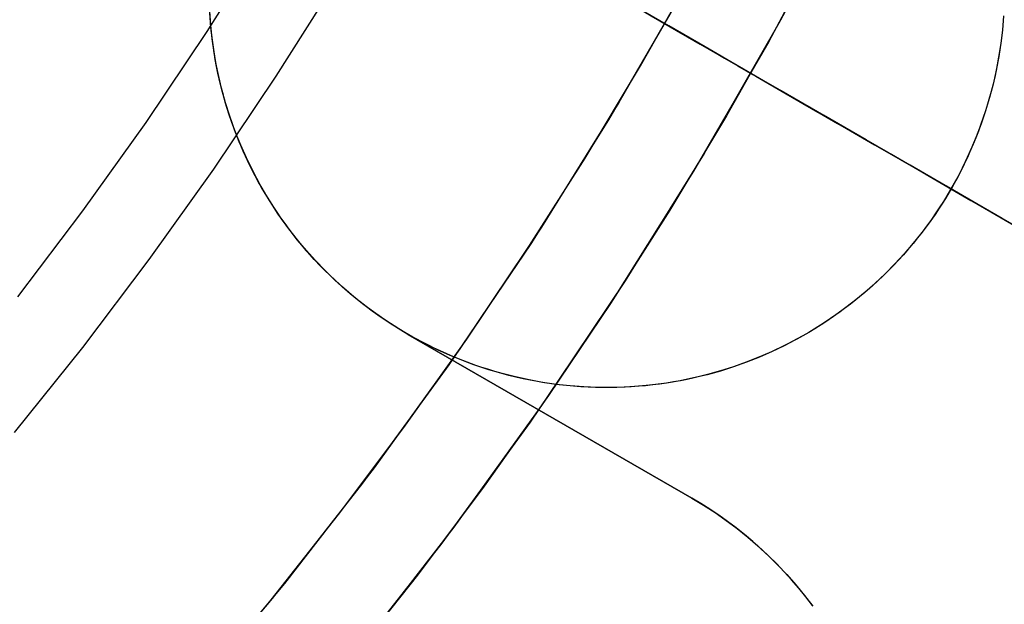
# Model space of a CAD drawing. Header units: millimetres. Extents: x -356 to 356, y -410 to 410.
# Tile 59 of 126: x 15.23 to 20.19, y -13.59 to -10.65. Entities that reach past the tile are written whole.
import ezdxf

# ---------------------------------------------------------------- set-up
doc = ezdxf.new("R2010")
doc.units = ezdxf.units.MM
doc.header["$MEASUREMENT"] = 0
doc.layers.add('1', color=7, linetype='Continuous')

msp = doc.modelspace()

# ---------------------------------------------------------------- linework, layer by layer
at = {"layer": '1', "color": 252, "extrusion": (-0.000237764, 0, 1)}
msp.add_lwpolyline([(-27.5494, 0), (-27.533, -0.9501), (-27.4838, -1.899), (-27.4019, -2.8457), (-27.2874, -3.789), (-27.1403, -4.7278), (-26.961, -5.6609), (-26.7495, -6.5874), (-26.5062, -7.5059), (-26.2314, -8.4155), (-25.9253, -9.3151), (-25.5883, -10.2036), (-25.2209, -11.0799), (-24.8235, -11.943), (-24.3965, -12.7919), (-23.9404, -13.6255), (-23.4559, -14.4429), (-22.9434, -15.2431), (-22.4036, -16.0251), (-21.8372, -16.788), (-21.2447, -17.5309), (-20.6269, -18.253), (-19.9847, -18.9532), (-19.3186, -19.6309), (-18.6295, -20.2852), (-17.9182, -20.9153), (-17.1857, -21.5205), (-16.4326, -22.1001), (-15.66, -22.6533), (-14.8688, -23.1795), (-14.0599, -23.6781), (-13.2343, -24.1484), (-12.3929, -24.59), (-11.5368, -25.0023), (-10.6669, -25.3848), (-9.7844, -25.7371), (-8.8902, -26.0586), (-7.9855, -26.3491), (-7.0713, -26.6083), (-6.1487, -26.8357), (-5.2188, -27.0311), (-4.2827, -27.1943), (-3.3415, -27.3251), (-2.3963, -27.4233), (-1.4484, -27.4889), (-0.4987, -27.5217), (0.4515, -27.5217), (1.4012, -27.4889), (2.3491, -27.4233), (3.2943, -27.3251), (4.2354, -27.1943), (5.1715, -27.0311), (6.1015, -26.8357), (7.0241, -26.6083), (7.9383, -26.3491), (8.843, -26.0586), (9.7372, -25.7371), (10.6197, -25.3848), (11.4895, -25.0023), (12.3457, -24.59), (13.1871, -24.1484), (14.0127, -23.6781), (14.8216, -23.1795), (15.6128, -22.6533), (16.3854, -22.1001), (17.1384, -21.5205), (17.871, -20.9153), (18.5823, -20.2852), (19.2714, -19.6309), (19.9374, -18.9532), (20.5797, -18.253), (21.1975, -17.5309), (21.7899, -16.788), (22.3564, -16.0251), (22.8962, -15.2431), (23.4087, -14.4429), (23.8932, -13.6255), (24.3493, -12.7919), (24.7763, -11.943), (25.1737, -11.0799), (25.5411, -10.2036), (25.8781, -9.3151), (26.1842, -8.4155), (26.459, -7.5059), (26.7023, -6.5874), (26.9138, -5.6609), (27.0931, -4.7278), (27.2401, -3.789), (27.3547, -2.8457), (27.4366, -1.899), (27.4858, -0.9501), (27.5022, 0)], dxfattribs=at)
at = {"layer": '1', "color": 252, "extrusion": (-8.22423e-05, 0, 1)}
msp.add_lwpolyline([(-26.5341, 0), (-26.5183, -0.9156), (-26.4709, -1.8301), (-26.3919, -2.7424), (-26.2815, -3.6514), (-26.1399, -4.5561), (-25.967, -5.4553), (-25.7633, -6.3481), (-25.5288, -7.2332), (-25.2639, -8.1098), (-24.969, -8.9767), (-24.6443, -9.8329), (-24.2902, -10.6774), (-23.9072, -11.5092), (-23.4957, -12.3272), (-23.0562, -13.1306), (-22.5892, -13.9183), (-22.0954, -14.6894), (-21.5752, -15.443), (-21.0293, -16.1782), (-20.4584, -16.8941), (-19.8631, -17.5899), (-19.2441, -18.2648), (-18.6022, -18.9178), (-17.9382, -19.5483), (-17.2528, -20.1556), (-16.5468, -20.7388), (-15.8211, -21.2973), (-15.0766, -21.8304), (-14.3141, -22.3375), (-13.5346, -22.818), (-12.7389, -23.2712), (-11.9281, -23.6968), (-11.1031, -24.0941), (-10.2648, -24.4627), (-9.4144, -24.8021), (-8.5527, -25.112), (-7.6808, -25.392), (-6.7998, -25.6417), (-5.9107, -25.8608), (-5.0146, -26.0492), (-4.1125, -26.2064), (-3.2055, -26.3325), (-2.2947, -26.4272), (-1.3812, -26.4903), (-0.466, -26.5219), (0.4497, -26.5219), (1.3649, -26.4903), (2.2784, -26.4272), (3.1892, -26.3325), (4.0962, -26.2064), (4.9983, -26.0492), (5.8944, -25.8608), (6.7835, -25.6417), (7.6645, -25.392), (8.5364, -25.112), (9.398, -24.8021), (10.2485, -24.4627), (11.0868, -24.0941), (11.9118, -23.6968), (12.7226, -23.2712), (13.5183, -22.818), (14.2978, -22.3375), (15.0603, -21.8304), (15.8048, -21.2973), (16.5305, -20.7388), (17.2364, -20.1556), (17.9218, -19.5483), (18.5859, -18.9178), (19.2278, -18.2648), (19.8468, -17.5899), (20.4421, -16.8941), (21.013, -16.1782), (21.5589, -15.443), (22.0791, -14.6894), (22.5729, -13.9183), (23.0399, -13.1306), (23.4794, -12.3272), (23.8908, -11.5092), (24.2739, -10.6774), (24.6279, -9.8329), (24.9526, -8.9767), (25.2476, -8.1098), (25.5125, -7.2332), (25.7469, -6.3481), (25.9507, -5.4553), (26.1235, -4.5561), (26.2652, -3.6514), (26.3756, -2.7424), (26.4545, -1.8301), (26.5019, -0.9156), (26.5177, 0)], dxfattribs=at)
at = {"layer": '1', "color": 252}
for points in [[(21.0933, -2.7507), (20.9913, -3.4813), (20.8639, -4.2078), (20.7113, -4.9295), (20.5339, -5.6455), (20.3316, -6.3548), (20.1049, -7.0567), (19.854, -7.7504), (19.5791, -8.4349), (19.2806, -9.1094), (18.9589, -9.7732), (18.6144, -10.4254), (18.2474, -11.0653), (17.8585, -11.6921), (17.448, -12.3049), (17.0165, -12.9032), (16.5645, -13.4861), (16.0926, -14.053)], [(21.5897, -2.8113), (21.4852, -3.5591), (21.3548, -4.3027), (21.1987, -5.0414), (21.017, -5.7742), (20.81, -6.5002), (20.578, -7.2187), (20.3211, -7.9286), (20.0398, -8.6292), (19.7343, -9.3196), (19.405, -9.9991), (19.0524, -10.6666), (18.6768, -11.3215), (18.2787, -11.963), (17.8586, -12.5903), (17.4169, -13.2027), (16.9543, -13.7993)], [(21.0787, -2.8678), (20.9728, -3.5964), (20.8417, -4.3209), (20.6856, -5.0404), (20.5046, -5.7541), (20.299, -6.4611), (20.0691, -7.1606), (19.815, -7.8516), (19.5372, -8.5335), (19.2359, -9.2053), (18.9116, -9.8663), (18.5645, -10.5156), (18.1951, -11.1525), (17.8039, -11.7763), (17.3913, -12.3861), (16.9579, -12.9812), (16.504, -13.561), (16.0304, -14.1247)], [(21.5747, -2.9312), (21.4663, -3.6769), (21.3321, -4.4185), (21.1723, -5.1549), (20.9871, -5.8854), (20.7766, -6.609), (20.5413, -7.3249), (20.2813, -8.0323), (19.9969, -8.7301), (19.6885, -9.4178), (19.3565, -10.0943), (19.0013, -10.7589), (18.6232, -11.4108), (18.2228, -12.0492), (17.8005, -12.6734), (17.3569, -13.2826), (16.8924, -13.876)], [(16.146, -13.9908), (16.4975, -13.5691), (16.8375, -13.139), (17.1658, -12.7011), (17.4821, -12.2557), (17.7862, -11.8035), (18.0777, -11.3448), (18.3567, -10.8802), (18.6228, -10.4101), (18.876, -9.9353), (19.1162, -9.456), (19.3433, -8.9729), (19.5572, -8.4865), (19.758, -7.9973), (19.9456, -7.5057), (20.12, -7.0124), (20.2814, -6.5178), (20.4297, -6.0224), (20.5652, -5.5266), (20.6878, -5.031), (20.7978, -4.536), (20.8952, -4.042), (20.9804, -3.5494), (21.0535, -3.0588)], [(21.5488, -3.1266), (21.4741, -3.6288), (21.3869, -4.1329), (21.2871, -4.6386), (21.1746, -5.1452), (21.049, -5.6525), (20.9104, -6.1599), (20.7586, -6.667), (20.5934, -7.1733), (20.4149, -7.6782), (20.2229, -8.1813), (20.0174, -8.682), (19.7984, -9.1799), (19.566, -9.6744), (19.3202, -10.1649), (19.061, -10.651), (18.7886, -11.132), (18.5031, -11.6076), (18.2047, -12.0771), (17.8935, -12.54), (17.5697, -12.9958), (17.2337, -13.4441), (16.8857, -13.8842)], [(19.0672, -3.1728), (18.9651, -3.7627), (18.8451, -4.3475), (18.7075, -4.9264), (18.5528, -5.4985), (18.3814, -6.0632), (18.1938, -6.6197), (17.9904, -7.1675), (17.7718, -7.7057), (17.5386, -8.234), (17.2913, -8.7517), (17.0307, -9.2583), (16.7573, -9.7533), (16.4717, -10.2364), (16.1747, -10.7072), (15.867, -11.1654), (15.5492, -11.6106), (15.222, -12.0427)], [(19.4768, -3.2372), (19.3725, -3.8398), (19.2499, -4.4371), (19.1094, -5.0284), (18.9514, -5.6128), (18.7763, -6.1897), (18.5846, -6.7582), (18.3768, -7.3177), (18.1535, -7.8675), (17.9153, -8.4071), (17.6627, -8.9359), (17.3965, -9.4534), (17.1172, -9.9591), (16.8255, -10.4526), (16.5222, -10.9335), (16.2078, -11.4015), (15.8832, -11.8562), (15.549, -12.2976), (15.2058, -12.7253)], [(17.1865, -12.2321), (17.1273, -12.1965), (17.0694, -12.1589), (17.0128, -12.1194), (16.9576, -12.0779), (16.9039, -12.0346), (16.8517, -11.9894), (16.8011, -11.9424), (16.7521, -11.8937), (16.7049, -11.8434), (16.6594, -11.7914), (16.6157, -11.738), (16.5739, -11.683), (16.5341, -11.6266), (16.4962, -11.5689), (16.4603, -11.5099), (16.4264, -11.4498), (16.3947, -11.3884), (16.3651, -11.3261), (16.3377, -11.2627), (16.3125, -11.1984), (16.2895, -11.1333), (16.2687, -11.0675), (16.2503, -11.0009), (16.2341, -10.9338), (16.2203, -10.8662), (16.2089, -10.7981), (16.1998, -10.7296), (16.193, -10.6609), (16.1887, -10.592)], [(20.1823, -10.6295), (20.1766, -10.6988), (20.1685, -10.7678), (20.158, -10.8365), (20.1451, -10.9048), (20.1299, -10.9726), (20.1123, -11.0399), (20.0924, -11.1064), (20.0702, -11.1723), (20.0457, -11.2373), (20.0189, -11.3015), (19.99, -11.3647), (19.9588, -11.4268), (19.9256, -11.4878), (19.8902, -11.5476), (19.8528, -11.6062), (19.8133, -11.6634), (19.7719, -11.7192), (19.7286, -11.7736), (19.6834, -11.8264), (19.6364, -11.8776), (19.5877, -11.9271), (19.5373, -11.975), (19.4852, -12.021), (19.4316, -12.0652), (19.3765, -12.1075), (19.3199, -12.1479), (19.2619, -12.1863), (19.2027, -12.2226), (19.1423, -12.2569), (19.0806, -12.289), (19.0179, -12.319), (18.9542, -12.3468), (18.8896, -12.3723), (18.8241, -12.3956), (18.7579, -12.4167), (18.691, -12.4353), (18.6234, -12.4517), (18.5553, -12.4657), (18.4868, -12.4773), (18.4179, -12.4866), (18.3488, -12.4934), (18.2794, -12.4978), (18.21, -12.4999), (18.1405, -12.4995), (18.071, -12.4967), (18.0017, -12.4914), (17.9326, -12.4838), (17.8639, -12.4738), (17.7955, -12.4614), (17.7276, -12.4466), (17.6602, -12.4295), (17.5935, -12.4101), (17.5275, -12.3883), (17.4623, -12.3643), (17.398, -12.338), (17.3346, -12.3095), (17.2722, -12.2788), (17.211, -12.2459), (17.1509, -12.211), (17.0921, -12.174), (17.0346, -12.1349), (16.9785, -12.0939), (16.9238, -12.051), (16.8707, -12.0062), (16.8192, -11.9596), (16.7693, -11.9112), (16.7211, -11.8611), (16.6747, -11.8093), (16.6301, -11.756), (16.5874, -11.7012), (16.5467, -11.6449), (16.5079, -11.5872), (16.4711, -11.5283), (16.4364, -11.468), (16.4038, -11.4066), (16.3734, -11.3442), (16.3452, -11.2807), (16.3192, -11.2162), (16.2954, -11.1509), (16.2739, -11.0848), (16.2548, -11.018), (16.2379, -10.9506), (16.2235, -10.8826), (16.2114, -10.8142), (16.2016, -10.7454), (16.1943, -10.6762), (16.1894, -10.6069)], [(17.1865, -12.2321), (17.1483, -12.2094), (17.1103, -12.1857), (17.0725, -12.161), (17.0349, -12.1352), (16.9977, -12.1083), (16.9608, -12.0803), (16.9242, -12.0513), (16.8881, -12.0212), (16.8524, -11.99), (16.8172, -11.9577), (16.7826, -11.9244), (16.7485, -11.89), (16.7151, -11.8546), (16.6824, -11.8182), (16.6504, -11.7808), (16.6192, -11.7423), (16.5888, -11.703), (16.5592, -11.6626), (16.5305, -11.6214), (16.5027, -11.5793), (16.4759, -11.5363), (16.4502, -11.4925), (16.4254, -11.4479), (16.4017, -11.4025), (16.3792, -11.3564), (16.3578, -11.3097), (16.3375, -11.2623), (16.3185, -11.2144), (16.3006, -11.1659), (16.2841, -11.1169), (16.2687, -11.0675), (16.2547, -11.0176), (16.2419, -10.9675), (16.2305, -10.917), (16.2204, -10.8663), (16.2116, -10.8154), (16.2041, -10.7643), (16.1979, -10.7132), (16.1931, -10.662), (16.1896, -10.6108)], [(17.1865, -12.2321), (17.1483, -12.2094), (17.1103, -12.1857), (17.0725, -12.161), (17.0349, -12.1352), (16.9977, -12.1083), (16.9608, -12.0803), (16.9242, -12.0513), (16.8881, -12.0212), (16.8524, -11.99), (16.8172, -11.9577), (16.7826, -11.9244), (16.7485, -11.89), (16.7151, -11.8546), (16.6824, -11.8182), (16.6504, -11.7808), (16.6192, -11.7423), (16.5888, -11.703), (16.5592, -11.6626), (16.5305, -11.6214), (16.5027, -11.5793), (16.4759, -11.5363), (16.4502, -11.4925), (16.4254, -11.4479), (16.4017, -11.4025), (16.3792, -11.3564), (16.3578, -11.3097), (16.3375, -11.2623), (16.3185, -11.2144), (16.3006, -11.1659), (16.2841, -11.1169), (16.2687, -11.0675), (16.2547, -11.0176), (16.2419, -10.9675), (16.2305, -10.917), (16.2204, -10.8663), (16.2116, -10.8154), (16.2041, -10.7643), (16.1979, -10.7132), (16.1931, -10.662), (16.1896, -10.6108)], [(20.1822, -10.6309), (20.1766, -10.6988), (20.1687, -10.7665), (20.1584, -10.8345), (20.1456, -10.9027), (20.1382, -10.9369), (20.1303, -10.971), (20.1217, -11.0051), (20.1125, -11.0392), (20.1026, -11.0733), (20.0921, -11.1073), (20.081, -11.1412), (20.0692, -11.175), (20.0567, -11.2087), (20.0437, -11.2423), (20.03, -11.2757), (20.0156, -11.309), (20.0007, -11.342), (19.985, -11.3749), (19.9688, -11.4075), (19.9519, -11.4399), (19.9345, -11.472), (19.9164, -11.5038), (19.8977, -11.5354), (19.8784, -11.5666), (19.8585, -11.5975), (19.838, -11.6281), (19.817, -11.6583), (19.7954, -11.6881), (19.7732, -11.7176), (19.7505, -11.7466), (19.7273, -11.7752), (19.7035, -11.8034), (19.6793, -11.8311), (19.6545, -11.8583), (19.6293, -11.8851), (19.6036, -11.9114), (19.5774, -11.9372), (19.5508, -11.9624), (19.5238, -11.9872), (19.4964, -12.0114), (19.4686, -12.035), (19.4404, -12.0581), (19.4119, -12.0807), (19.383, -12.1026), (19.3538, -12.124), (19.3243, -12.1448), (19.2945, -12.1651), (19.2644, -12.1847), (19.2341, -12.2037), (19.2035, -12.2221), (19.1727, -12.24), (19.1417, -12.2572), (19.1105, -12.2738), (19.0791, -12.2898), (19.0476, -12.3051), (19.016, -12.3199), (18.9523, -12.3476), (18.8883, -12.3728), (18.8241, -12.3956), (18.7592, -12.4163), (18.693, -12.4348), (18.6255, -12.4512), (18.5914, -12.4586), (18.557, -12.4654), (18.5223, -12.4716), (18.4874, -12.4772), (18.4523, -12.4823), (18.417, -12.4867), (18.3815, -12.4905), (18.3459, -12.4936), (18.31, -12.4962), (18.2741, -12.4981), (18.238, -12.4993), (18.2018, -12.4999), (18.1655, -12.4999), (18.1291, -12.4992), (18.0927, -12.4978), (18.0563, -12.4958), (18.0198, -12.493), (17.9833, -12.4896), (17.9469, -12.4856), (17.9105, -12.4809), (17.8741, -12.4754), (17.8378, -12.4694), (17.8016, -12.4626), (17.7656, -12.4552), (17.7296, -12.4471), (17.6938, -12.4384), (17.6582, -12.429), (17.6227, -12.4189), (17.5875, -12.4082), (17.5525, -12.3968), (17.5177, -12.3849), (17.4832, -12.3722), (17.4489, -12.359), (17.415, -12.3452), (17.3813, -12.3307), (17.348, -12.3157), (17.315, -12.3001), (17.2823, -12.2839), (17.25, -12.2672), (17.2181, -12.2499), (17.1866, -12.2321), (17.1555, -12.2137), (17.1248, -12.1949), (17.0945, -12.1756), (17.0647, -12.1557), (17.0353, -12.1355), (17.0064, -12.1147), (16.978, -12.0935), (16.95, -12.0719), (16.9225, -12.0499), (16.8955, -12.0275), (16.8691, -12.0048), (16.8177, -11.9581), (16.7683, -11.9102), (16.7211, -11.8611), (16.6756, -11.8104), (16.6314, -11.7576), (16.5887, -11.7029), (16.568, -11.6748), (16.5476, -11.6463), (16.5277, -11.6173), (16.5082, -11.5878), (16.4892, -11.5578), (16.4706, -11.5275), (16.4526, -11.4967), (16.435, -11.4655), (16.418, -11.4339), (16.4014, -11.4019), (16.3854, -11.3695), (16.37, -11.3368), (16.3551, -11.3037), (16.3408, -11.2702), (16.3271, -11.2365), (16.3139, -11.2024), (16.3014, -11.168), (16.2895, -11.1334), (16.2782, -11.0985), (16.2675, -11.0634), (16.2575, -11.028), (16.2481, -10.9924), (16.2394, -10.9567), (16.2313, -10.9208), (16.2239, -10.8847), (16.2171, -10.8484), (16.211, -10.8121), (16.2056, -10.7756), (16.2009, -10.7391), (16.1968, -10.7025), (16.1934, -10.6659), (16.1907, -10.6292)], [(20.1822, -10.6309), (20.1766, -10.6988), (20.1687, -10.7665), (20.1584, -10.8345), (20.1456, -10.9027), (20.1382, -10.9369), (20.1303, -10.971), (20.1217, -11.0051), (20.1125, -11.0392), (20.1026, -11.0733), (20.0921, -11.1073), (20.081, -11.1412), (20.0692, -11.175), (20.0567, -11.2087), (20.0437, -11.2423), (20.03, -11.2757), (20.0156, -11.309), (20.0007, -11.342), (19.985, -11.3749), (19.9688, -11.4075), (19.9519, -11.4399), (19.9345, -11.472), (19.9164, -11.5038), (19.8977, -11.5354), (19.8784, -11.5666), (19.8585, -11.5975), (19.838, -11.6281), (19.817, -11.6583), (19.7954, -11.6881), (19.7732, -11.7176), (19.7505, -11.7466), (19.7273, -11.7752), (19.7035, -11.8034), (19.6793, -11.8311), (19.6545, -11.8583), (19.6293, -11.8851), (19.6036, -11.9114), (19.5774, -11.9372), (19.5508, -11.9624), (19.5238, -11.9872), (19.4964, -12.0114), (19.4686, -12.035), (19.4404, -12.0581), (19.4119, -12.0807), (19.383, -12.1026), (19.3538, -12.124), (19.3243, -12.1448), (19.2945, -12.1651), (19.2644, -12.1847), (19.2341, -12.2037), (19.2035, -12.2221), (19.1727, -12.24), (19.1417, -12.2572), (19.1105, -12.2738), (19.0791, -12.2898), (19.0476, -12.3051), (19.016, -12.3199), (18.9523, -12.3476), (18.8883, -12.3728), (18.8241, -12.3956), (18.7592, -12.4163), (18.693, -12.4348), (18.6255, -12.4512), (18.5914, -12.4586), (18.557, -12.4654), (18.5223, -12.4716), (18.4874, -12.4772), (18.4523, -12.4823), (18.417, -12.4867), (18.3815, -12.4905), (18.3459, -12.4936), (18.31, -12.4962), (18.2741, -12.4981), (18.238, -12.4993), (18.2018, -12.4999), (18.1655, -12.4999), (18.1291, -12.4992), (18.0927, -12.4978), (18.0563, -12.4958), (18.0198, -12.493), (17.9833, -12.4896), (17.9469, -12.4856), (17.9105, -12.4809), (17.8741, -12.4754), (17.8378, -12.4694), (17.8016, -12.4626), (17.7656, -12.4552), (17.7296, -12.4471), (17.6938, -12.4384), (17.6582, -12.429), (17.6227, -12.4189), (17.5875, -12.4082), (17.5525, -12.3968), (17.5177, -12.3849), (17.4832, -12.3722), (17.4489, -12.359), (17.415, -12.3452), (17.3813, -12.3307), (17.348, -12.3157), (17.315, -12.3001), (17.2823, -12.2839), (17.25, -12.2672), (17.2181, -12.2499), (17.1866, -12.2321), (17.1555, -12.2137), (17.1248, -12.1949), (17.0945, -12.1756), (17.0647, -12.1557), (17.0353, -12.1355), (17.0064, -12.1147), (16.978, -12.0935), (16.95, -12.0719), (16.9225, -12.0499), (16.8955, -12.0275), (16.8691, -12.0048), (16.8177, -11.9581), (16.7683, -11.9102), (16.7211, -11.8611), (16.6756, -11.8104), (16.6314, -11.7576), (16.5887, -11.7029), (16.568, -11.6748), (16.5476, -11.6463), (16.5277, -11.6173), (16.5082, -11.5878), (16.4892, -11.5578), (16.4706, -11.5275), (16.4526, -11.4967), (16.435, -11.4655), (16.418, -11.4339), (16.4014, -11.4019), (16.3854, -11.3695), (16.37, -11.3368), (16.3551, -11.3037), (16.3408, -11.2702), (16.3271, -11.2365), (16.3139, -11.2024), (16.3014, -11.168), (16.2895, -11.1334), (16.2782, -11.0985), (16.2675, -11.0634), (16.2575, -11.028), (16.2481, -10.9924), (16.2394, -10.9567), (16.2313, -10.9208), (16.2239, -10.8847), (16.2171, -10.8484), (16.211, -10.8121), (16.2056, -10.7756), (16.2009, -10.7391), (16.1968, -10.7025), (16.1934, -10.6659), (16.1907, -10.6292)], [(18.615, -13.0568), (17.1865, -12.2321)], [(18.615, -13.0568), (17.1865, -12.2321)], [(17.1865, -12.2321), (18.615, -13.0568)], [(19.221, -13.5968), (19.1874, -13.5528), (19.1526, -13.5098), (19.1166, -13.4678), (19.0796, -13.4268), (19.0415, -13.387), (19.0024, -13.3483), (18.9624, -13.3108), (18.9215, -13.2745), (18.8798, -13.2395), (18.8372, -13.2057), (18.794, -13.1733), (18.7501, -13.1422), (18.7056, -13.1124), (18.6606, -13.0839), (18.615, -13.0568)], [(19.221, -13.5968), (19.1874, -13.5528), (19.1526, -13.5098), (19.1166, -13.4678), (19.0796, -13.4268), (19.0415, -13.387), (19.0024, -13.3483), (18.9624, -13.3108), (18.9215, -13.2745), (18.8798, -13.2395), (18.8372, -13.2057), (18.794, -13.1733), (18.7501, -13.1422), (18.7056, -13.1124), (18.6606, -13.0839), (18.615, -13.0568)], [(18.615, -13.0568), (18.6737, -13.092), (18.7312, -13.1293), (18.7873, -13.1684), (18.8421, -13.2095), (18.8954, -13.2524), (18.9472, -13.2971), (18.9975, -13.3436), (19.0462, -13.3917), (19.0931, -13.4415), (19.1384, -13.4929), (19.1818, -13.5458), (19.2234, -13.6001)]]:
    msp.add_lwpolyline(points, dxfattribs=at)
at = {"layer": '1', "color": 252, "extrusion": (0.5, 0.866025, 0)}
for points in [[(-33.9019, -337.7942), (-33.6287, -337.9457), (-33.3504, -338.0876), (-33.0673, -338.2198), (-32.7798, -338.3421), (-32.4883, -338.4543), (-32.193, -338.5563), (-31.8943, -338.648), (-31.5927, -338.7293), (-31.2884, -338.8001), (-30.9818, -338.8602), (-30.6734, -338.9097), (-30.3634, -338.9485), (-30.0522, -338.9765), (-29.7403, -338.9936), (-29.428, -339), (-29.1156, -338.9954), (-28.8036, -338.9801), (-28.4922, -338.9539), (-28.182, -338.9169), (-27.8733, -338.8692), (-27.5664, -338.8108), (-27.2617, -338.7418), (-26.9596, -338.6623), (-26.6604, -338.5723), (-26.3646, -338.472), (-26.0723, -338.3615), (-25.7842, -338.2409), (-25.5003, -338.1103), (-25.2212, -337.97), (-24.9471, -337.8201), (-24.6784, -337.6608), (-24.4153, -337.4923), (-24.1583, -337.3147), (-23.9076, -337.1283), (-23.6635, -336.9333), (-23.4263, -336.73), (-23.1964, -336.5185), (-22.9739, -336.2992), (-22.7591, -336.0723), (-22.5524, -335.8381), (-22.3539, -335.5969), (-22.1639, -335.3489), (-21.9826, -335.0944), (-21.8102, -334.8339), (-21.647, -334.5675), (-21.4932, -334.2956), (-21.3489, -334.0185), (-21.2143, -333.7366), (-21.0895, -333.4502), (-20.9748, -333.1596), (-20.8702, -332.8652), (-20.7759, -332.5674), (-20.692, -332.2664), (-20.6186, -331.9628), (-20.5557, -331.6568), (-20.5036, -331.3487), (-20.4621, -331.0391), (-20.4314, -330.7282), (-20.4116, -330.4164), (-20.4025, -330.1041), (-20.4043, -329.7917), (-20.417, -329.4796), (-20.4405, -329.1681), (-20.4747, -328.8575), (-20.5198, -328.5484), (-20.5755, -328.241), (-20.6419, -327.9357), (-20.7188, -327.6329), (-20.8062, -327.333), (-20.9039, -327.0363), (-21.0119, -326.7431), (-21.13, -326.4539), (-21.258, -326.1689), (-21.3959, -325.8886), (-21.5434, -325.6132), (-21.7004, -325.3431), (-21.8667, -325.0786), (-22.042, -324.8201), (-22.2262, -324.5677), (-22.4191, -324.322), (-22.6204, -324.083), (-22.8298, -323.8512), (-23.0472, -323.6268), (-23.2722, -323.4101), (-23.5046, -323.2014), (-23.7441, -323.0008), (-23.9904, -322.8086), (-24.2433, -322.6251), (-24.5024, -322.4505), (-24.7673, -322.285), (-25.0379, -322.1288), (-25.3137, -321.9821), (-25.5944, -321.8451), (-25.8798, -321.7178), (-26.1693, -321.6006), (-26.4628, -321.4934), (-26.7598, -321.3966), (-27.06, -321.31), (-27.363, -321.234), (-27.6685, -321.1685), (-27.976, -321.1137), (-28.2853, -321.0695), (-28.5959, -321.0362), (-28.9075, -321.0136), (-29.2197, -321.0018), (-29.5321, -321.0009), (-29.8443, -321.0109), (-30.1561, -321.0317), (-30.4669, -321.0632), (-30.7764, -321.1056), (-31.0843, -321.1586), (-31.3901, -321.2224), (-31.6936, -321.2966), (-31.9942, -321.3814), (-32.2918, -321.4766), (-32.5859, -321.582), (-32.8761, -321.6976), (-33.1622, -321.8232), (-33.4437, -321.9586), (-33.7204, -322.1037), (-33.9918, -322.2584), (-34.2577, -322.4223), (-34.5178, -322.5954), (-34.7717, -322.7774), (-35.0191, -322.9682), (-35.2598, -323.1673), (-35.4934, -323.3748), (-35.7197, -323.5902), (-35.9384, -323.8133), (-36.1491, -324.0439), (-36.3518, -324.2817), (-36.5461, -324.5263), (-36.7317, -324.7776), (-36.9086, -325.0351), (-37.0764, -325.2986), (-37.2349, -325.5678), (-37.384, -325.8423), (-37.5235, -326.1219), (-37.6532, -326.4061), (-37.773, -326.6946), (-37.8827, -326.9872), (-37.9821, -327.2833), (-38.0712, -327.5827), (-38.1499, -327.8851), (-38.218, -328.19), (-38.2755, -328.497), (-38.3224, -328.8059), (-38.3584, -329.1162), (-38.3837, -329.4276), (-38.3982, -329.7397), (-38.4018, -330.0521), (-38.3945, -330.3644), (-38.3765, -330.6763), (-38.3476, -330.9874), (-38.3079, -331.2972), (-38.2576, -331.6055), (-38.1965, -331.9119), (-38.1248, -332.216), (-38.0427, -332.5174), (-37.9501, -332.8158), (-37.8472, -333.1108), (-37.7342, -333.402), (-37.6111, -333.6891), (-37.4781, -333.9718), (-37.3354, -334.2497), (-37.1831, -334.5225), (-37.0215, -334.7899), (-36.8506, -335.0514), (-36.6708, -335.3069), (-36.4823, -335.556), (-36.2852, -335.7984), (-36.0798, -336.0338), (-35.8663, -336.2619), (-35.6451, -336.4825), (-35.4164, -336.6953), (-35.1804, -336.9), (-34.9374, -337.0964), (-34.6878, -337.2842), (-34.4318, -337.4633), (-34.1697, -337.6334), (-33.9019, -337.7942)], [(-34.4019, -338.6603), (-34.0983, -338.8286), (-33.7891, -338.9862), (-33.4746, -339.1331), (-33.1551, -339.2689), (-32.8312, -339.3936), (-32.5031, -339.507), (-32.1713, -339.6089), (-31.8361, -339.6992), (-31.498, -339.7779), (-31.1574, -339.8447), (-30.8147, -339.8997), (-30.4702, -339.9428), (-30.1245, -339.9739), (-29.7779, -339.9929), (-29.4309, -340), (-29.0838, -339.9949), (-28.7371, -339.9779), (-28.3912, -339.9488), (-28.0465, -339.9077), (-27.7034, -339.8547), (-27.3624, -339.7898), (-27.0239, -339.7131), (-26.6882, -339.6247), (-26.3558, -339.5248), (-26.0271, -339.4133), (-25.7024, -339.2905), (-25.3822, -339.1565), (-25.0668, -339.0115), (-24.7567, -338.8556), (-24.4521, -338.689), (-24.1535, -338.512), (-23.8613, -338.3247), (-23.5757, -338.1274), (-23.2971, -337.9203), (-23.0259, -337.7037), (-22.7624, -337.4777), (-22.5068, -337.2428), (-22.2596, -336.9991), (-22.021, -336.747), (-21.7913, -336.4868), (-21.5707, -336.2187), (-21.3596, -335.9432), (-21.1582, -335.6605), (-20.9667, -335.371), (-20.7854, -335.075), (-20.6144, -334.7729), (-20.4541, -334.465), (-20.3045, -334.1518), (-20.1659, -333.8335), (-20.0384, -333.5107), (-19.9222, -333.1836), (-19.8174, -332.8526), (-19.7242, -332.5183), (-19.6426, -332.1809), (-19.5728, -331.8408), (-19.5149, -331.4986), (-19.4688, -331.1545), (-19.4347, -330.8091), (-19.4126, -330.4627), (-19.4026, -330.1157), (-19.4046, -329.7686), (-19.4187, -329.4218), (-19.4447, -329.0756), (-19.4828, -328.7306), (-19.5329, -328.3871), (-19.5948, -328.0456), (-19.6685, -327.7064), (-19.754, -327.3699), (-19.8511, -327.0367), (-19.9597, -326.707), (-20.0797, -326.3812), (-20.2109, -326.0599), (-20.3532, -325.7433), (-20.5064, -325.4318), (-20.6703, -325.1258), (-20.8447, -324.8257), (-21.0294, -324.5318), (-21.2243, -324.2445), (-21.4289, -323.9642), (-21.6432, -323.6911), (-21.8669, -323.4256), (-22.0996, -323.168), (-22.3411, -322.9187), (-22.5911, -322.6779), (-22.8493, -322.4459), (-23.1155, -322.2231), (-23.3892, -322.0096), (-23.6701, -321.8057), (-23.958, -321.6117), (-24.2524, -321.4278), (-24.553, -321.2543), (-24.8594, -321.0912), (-25.1714, -320.939), (-25.4884, -320.7976), (-25.8101, -320.6673), (-26.1362, -320.5483), (-26.4662, -320.4406), (-26.7998, -320.3445), (-27.1364, -320.26), (-27.4759, -320.1872), (-27.8176, -320.1263), (-28.1612, -320.0773), (-28.5064, -320.0402), (-28.8526, -320.0151), (-29.1994, -320.0021), (-29.5466, -320.001), (-29.8935, -320.0121), (-30.2399, -320.0352), (-30.5852, -320.0703), (-30.9291, -320.1173), (-31.2712, -320.1763), (-31.611, -320.2471), (-31.9482, -320.3296), (-32.2823, -320.4238), (-32.6129, -320.5295), (-32.9396, -320.6467), (-33.2621, -320.7751), (-33.58, -320.9146), (-33.8928, -321.0651), (-34.2002, -321.2264), (-34.5018, -321.3982), (-34.7973, -321.5804), (-35.0862, -321.7727), (-35.3684, -321.9749), (-35.6433, -322.1868), (-35.9107, -322.4082), (-36.1703, -322.6386), (-36.4217, -322.878), (-36.6646, -323.1259), (-36.8988, -323.3821), (-37.124, -323.6463), (-37.3399, -323.9181), (-37.5462, -324.1973), (-37.7426, -324.4834), (-37.9291, -324.7762), (-38.1052, -325.0753), (-38.2709, -325.3804), (-38.4259, -325.691), (-38.57, -326.0068), (-38.7031, -326.3274), (-38.825, -326.6524), (-38.9355, -326.9814), (-39.0345, -327.3141), (-39.1219, -327.6501), (-39.1976, -327.9888), (-39.2615, -328.33), (-39.3135, -328.6732), (-39.3536, -329.018), (-39.3817, -329.364), (-39.3977, -329.7108), (-39.4018, -330.0579), (-39.3937, -330.4049), (-39.3737, -330.7514), (-39.3416, -331.0971), (-39.2975, -331.4414), (-39.2415, -331.7839), (-39.1737, -332.1244), (-39.0941, -332.4622), (-39.0028, -332.7971), (-38.8999, -333.1287), (-38.7856, -333.4564), (-38.66, -333.78), (-38.5232, -334.0991), (-38.3754, -334.4132), (-38.2169, -334.7219), (-38.0477, -335.025), (-37.8681, -335.3221), (-37.6783, -335.6127), (-37.4785, -335.8966), (-37.269, -336.1733), (-37.05, -336.4426), (-36.8217, -336.7042), (-36.5846, -336.9577), (-36.3388, -337.2028), (-36.0846, -337.4392), (-35.8224, -337.6666), (-35.5525, -337.8849), (-35.2751, -338.0936), (-34.9907, -338.2925), (-34.6995, -338.4815), (-34.4019, -338.6603)], [(-33.4019, -336.9282), (-33.1591, -337.0629), (-32.9117, -337.189), (-32.66, -337.3065), (-32.4045, -337.4152), (-32.1453, -337.5149), (-31.8829, -337.6056), (-31.6174, -337.6871), (-31.3493, -337.7594), (-31.0788, -337.8223), (-30.8063, -337.8758), (-30.5321, -337.9198), (-30.2566, -337.9542), (-29.98, -337.9791), (-29.7027, -337.9943), (-29.4251, -338), (-29.1474, -337.996), (-28.87, -337.9823), (-28.5933, -337.959), (-28.3176, -337.9262), (-28.0431, -337.8838), (-27.7703, -337.8319), (-27.4995, -337.7705), (-27.231, -337.6998), (-26.965, -337.6198), (-26.702, -337.5306), (-26.4423, -337.4324), (-26.1861, -337.3252), (-25.9338, -337.2092), (-25.6857, -337.0845), (-25.4421, -336.9512), (-25.2032, -336.8096), (-24.9694, -336.6598), (-24.7409, -336.5019), (-24.5181, -336.3362), (-24.3011, -336.1629), (-24.0903, -335.9822), (-23.8859, -335.7942), (-23.6881, -335.5993), (-23.4972, -335.3976), (-23.3134, -335.1894), (-23.137, -334.975), (-22.9681, -334.7546), (-22.8069, -334.5284), (-22.6538, -334.2968), (-22.5087, -334.06), (-22.3719, -333.8183), (-22.2437, -333.572), (-22.124, -333.3214), (-22.0131, -333.0668), (-21.9111, -332.8085), (-21.8182, -332.5468), (-21.7343, -332.2821), (-21.6597, -332.0146), (-21.5945, -331.7447), (-21.5386, -331.4727), (-21.4923, -331.1989), (-21.4554, -330.9236), (-21.4282, -330.6473), (-21.4105, -330.3701), (-21.4025, -330.0926), (-21.4041, -329.8149), (-21.4153, -329.5374), (-21.4362, -329.2605), (-21.4666, -328.9845), (-21.5067, -328.7097), (-21.5562, -328.4364), (-21.6152, -328.1651), (-21.6836, -327.8959), (-21.7612, -327.6293), (-21.8481, -327.3656), (-21.9441, -327.105), (-22.0491, -326.8479), (-22.1629, -326.5946), (-22.2855, -326.3454), (-22.4166, -326.1006), (-22.5561, -325.8605), (-22.7039, -325.6254), (-22.8598, -325.3956), (-23.0235, -325.1713), (-23.195, -324.9529), (-23.3739, -324.7405), (-23.56, -324.5344), (-23.7533, -324.335), (-23.9533, -324.1423), (-24.1599, -323.9568), (-24.3728, -323.7785), (-24.5917, -323.6077), (-24.8165, -323.4446), (-25.0468, -323.2894), (-25.2823, -323.1423), (-25.5228, -323.0034), (-25.7679, -322.873), (-26.0175, -322.7512), (-26.2711, -322.6381), (-26.5285, -322.5338), (-26.7894, -322.4386), (-27.0534, -322.3525), (-27.3202, -322.2756), (-27.5895, -322.208), (-27.8611, -322.1498), (-28.1345, -322.101), (-28.4094, -322.0618), (-28.6855, -322.0321), (-28.9624, -322.0121), (-29.2399, -322.0016), (-29.5176, -322.0008), (-29.7952, -322.0097), (-30.0723, -322.0281), (-30.3485, -322.0562), (-30.6237, -322.0938), (-30.8973, -322.141), (-31.1692, -322.1976), (-31.4389, -322.2637), (-31.7062, -322.339), (-31.9707, -322.4236), (-32.2321, -322.5173), (-32.4901, -322.6201), (-32.7444, -322.7317), (-32.9946, -322.8521), (-33.2405, -322.9811), (-33.4818, -323.1185), (-33.7182, -323.2643), (-33.9494, -323.4182), (-34.1751, -323.5799), (-34.395, -323.7495), (-34.6089, -323.9265), (-34.8166, -324.1109), (-35.0177, -324.3024), (-35.2121, -324.5007), (-35.3994, -324.7057), (-35.5796, -324.917), (-35.7523, -325.1345), (-35.9173, -325.3578), (-36.0745, -325.5868), (-36.2236, -325.821), (-36.3646, -326.0603), (-36.4971, -326.3043), (-36.6211, -326.5528), (-36.7364, -326.8054), (-36.8429, -327.0619), (-36.9403, -327.3219), (-37.0288, -327.5852), (-37.108, -327.8513), (-37.1779, -328.1201), (-37.2385, -328.3911), (-37.2896, -328.664), (-37.3312, -328.9386), (-37.3633, -329.2144), (-37.3857, -329.4912), (-37.3986, -329.7686), (-37.4018, -330.0463), (-37.3954, -330.3239), (-37.3793, -330.6011), (-37.3536, -330.8776), (-37.3184, -331.1531), (-37.2736, -331.4272), (-37.2193, -331.6995), (-37.1556, -331.9698), (-37.0826, -332.2377), (-37.0003, -332.5029), (-36.9089, -332.7651), (-36.8084, -333.024), (-36.6989, -333.2792), (-36.5807, -333.5305), (-36.4539, -333.7776), (-36.3185, -334.02), (-36.1748, -334.2577), (-36.023, -334.4902), (-35.8632, -334.7172), (-35.6955, -334.9387), (-35.5204, -335.1541), (-35.3378, -335.3634), (-35.1481, -335.5661), (-34.9514, -335.7622), (-34.7481, -335.9513), (-34.5383, -336.1333), (-34.3224, -336.3079), (-34.1005, -336.4749), (-33.8729, -336.634), (-33.64, -336.7852), (-33.4019, -336.9282)], [(-33.9019, -337.7942), (-33.6287, -337.9457), (-33.3504, -338.0876), (-33.0673, -338.2198), (-32.7798, -338.3421), (-32.4883, -338.4543), (-32.193, -338.5563), (-31.8943, -338.648), (-31.5927, -338.7293), (-31.2884, -338.8001), (-30.9818, -338.8602), (-30.6734, -338.9097), (-30.3634, -338.9485), (-30.0522, -338.9765), (-29.7403, -338.9936), (-29.428, -339), (-29.1156, -338.9954), (-28.8036, -338.9801), (-28.4922, -338.9539), (-28.182, -338.9169), (-27.8733, -338.8692), (-27.5664, -338.8108), (-27.2617, -338.7418), (-26.9596, -338.6623), (-26.6604, -338.5723), (-26.3646, -338.472), (-26.0723, -338.3615), (-25.7842, -338.2409), (-25.5003, -338.1103), (-25.2212, -337.97), (-24.9471, -337.8201), (-24.6784, -337.6608), (-24.4153, -337.4923), (-24.1583, -337.3147), (-23.9076, -337.1283), (-23.6635, -336.9333), (-23.4263, -336.73), (-23.1964, -336.5185), (-22.9739, -336.2992), (-22.7591, -336.0723), (-22.5524, -335.8381), (-22.3539, -335.5969), (-22.1639, -335.3489), (-21.9826, -335.0944), (-21.8102, -334.8339), (-21.647, -334.5675), (-21.4932, -334.2956), (-21.3489, -334.0185), (-21.2143, -333.7366), (-21.0895, -333.4502), (-20.9748, -333.1596), (-20.8702, -332.8652), (-20.7759, -332.5674), (-20.692, -332.2664), (-20.6186, -331.9628), (-20.5557, -331.6568), (-20.5036, -331.3487), (-20.4621, -331.0391), (-20.4314, -330.7282), (-20.4116, -330.4164), (-20.4025, -330.1041), (-20.4043, -329.7917), (-20.417, -329.4796), (-20.4405, -329.1681), (-20.4747, -328.8575), (-20.5198, -328.5484), (-20.5755, -328.241), (-20.6419, -327.9357), (-20.7188, -327.6329), (-20.8062, -327.333), (-20.9039, -327.0363), (-21.0119, -326.7431), (-21.13, -326.4539), (-21.258, -326.1689), (-21.3959, -325.8886), (-21.5434, -325.6132), (-21.7004, -325.3431), (-21.8667, -325.0786), (-22.042, -324.8201), (-22.2262, -324.5677), (-22.4191, -324.322), (-22.6204, -324.083), (-22.8298, -323.8512), (-23.0472, -323.6268), (-23.2722, -323.4101), (-23.5046, -323.2014), (-23.7441, -323.0008), (-23.9904, -322.8086), (-24.2433, -322.6251), (-24.5024, -322.4505), (-24.7673, -322.285), (-25.0379, -322.1288), (-25.3137, -321.9821), (-25.5944, -321.8451), (-25.8798, -321.7178), (-26.1693, -321.6006), (-26.4628, -321.4934), (-26.7598, -321.3966), (-27.06, -321.31), (-27.363, -321.234), (-27.6685, -321.1685), (-27.976, -321.1137), (-28.2853, -321.0695), (-28.5959, -321.0362), (-28.9075, -321.0136), (-29.2197, -321.0018), (-29.5321, -321.0009), (-29.8443, -321.0109), (-30.1561, -321.0317), (-30.4669, -321.0632), (-30.7764, -321.1056), (-31.0843, -321.1586), (-31.3901, -321.2224), (-31.6936, -321.2966), (-31.9942, -321.3814), (-32.2918, -321.4766), (-32.5859, -321.582), (-32.8761, -321.6976), (-33.1622, -321.8232), (-33.4437, -321.9586), (-33.7204, -322.1037), (-33.9918, -322.2584), (-34.2577, -322.4223), (-34.5178, -322.5954), (-34.7717, -322.7774), (-35.0191, -322.9682), (-35.2598, -323.1673), (-35.4934, -323.3748), (-35.7197, -323.5902), (-35.9384, -323.8133), (-36.1491, -324.0439), (-36.3518, -324.2817), (-36.5461, -324.5263), (-36.7317, -324.7776), (-36.9086, -325.0351), (-37.0764, -325.2986), (-37.2349, -325.5678), (-37.384, -325.8423), (-37.5235, -326.1219), (-37.6532, -326.4061), (-37.773, -326.6946), (-37.8827, -326.9872), (-37.9821, -327.2833), (-38.0712, -327.5827), (-38.1499, -327.8851), (-38.218, -328.19), (-38.2755, -328.497), (-38.3224, -328.8059), (-38.3584, -329.1162), (-38.3837, -329.4276), (-38.3982, -329.7397), (-38.4018, -330.0521), (-38.3945, -330.3644), (-38.3765, -330.6763), (-38.3476, -330.9874), (-38.3079, -331.2972), (-38.2576, -331.6055), (-38.1965, -331.9119), (-38.1248, -332.216), (-38.0427, -332.5174), (-37.9501, -332.8158), (-37.8472, -333.1108), (-37.7342, -333.402), (-37.6111, -333.6891), (-37.4781, -333.9718), (-37.3354, -334.2497), (-37.1831, -334.5225), (-37.0215, -334.7899), (-36.8506, -335.0514), (-36.6708, -335.3069), (-36.4823, -335.556), (-36.2852, -335.7984), (-36.0798, -336.0338), (-35.8663, -336.2619), (-35.6451, -336.4825), (-35.4164, -336.6953), (-35.1804, -336.9), (-34.9374, -337.0964), (-34.6878, -337.2842), (-34.4318, -337.4633), (-34.1697, -337.6334), (-33.9019, -337.7942)]]:
    msp.add_lwpolyline(points, dxfattribs=at)
at = {"layer": '1', "color": 252, "extrusion": (-0.433013, 0.25, 0.866025)}
msp.add_lwpolyline([(0, -149.5372), (-0.0347, -149.5366), (-0.0694, -149.5348), (-0.104, -149.5318), (-0.1384, -149.5276), (-0.1727, -149.5222), (-0.2068, -149.5156), (-0.2406, -149.5078), (-0.2742, -149.4989), (-0.3074, -149.4888), (-0.3402, -149.4775), (-0.3726, -149.4652), (-0.4046, -149.4517), (-0.4361, -149.4371), (-0.4671, -149.4214), (-0.4975, -149.4047), (-0.5273, -149.3869), (-0.5565, -149.3681), (-0.585, -149.3482), (-0.6128, -149.3274), (-0.6398, -149.3057), (-0.6661, -149.283), (-0.6916, -149.2595), (-0.7163, -149.235), (-0.74, -149.2098), (-0.7629, -149.1837), (-0.7849, -149.1568), (-0.8059, -149.1292), (-0.826, -149.1008), (-0.8451, -149.0718), (-0.8631, -149.0422), (-0.8801, -149.0119), (-0.8961, -148.9811), (-0.9109, -148.9497), (-0.9247, -148.9179), (-0.9374, -148.8855), (-0.9489, -148.8528), (-0.9593, -148.8197), (-0.9685, -148.7862), (-0.9766, -148.7524), (-0.9834, -148.7184), (-0.9891, -148.6842), (-0.9936, -148.6498), (-0.997, -148.6152), (-0.9991, -148.5806), (-1, -148.5459), (-0.9997, -148.5112), (-0.9982, -148.4765), (-0.9954, -148.4419), (-0.9915, -148.4074), (-0.9864, -148.373), (-0.9801, -148.3389), (-0.9727, -148.305), (-0.964, -148.2714), (-0.9542, -148.2381), (-0.9433, -148.2052), (-0.9312, -148.1726), (-0.918, -148.1405), (-0.9036, -148.1089), (-0.8882, -148.0778), (-0.8718, -148.0472), (-0.8542, -148.0173), (-0.8357, -147.9879), (-0.8161, -147.9593), (-0.7955, -147.9313), (-0.774, -147.9041), (-0.7516, -147.8776), (-0.7283, -147.8519), (-0.704, -147.827), (-0.679, -147.803), (-0.6531, -147.7799), (-0.6264, -147.7577), (-0.599, -147.7364), (-0.5708, -147.7161), (-0.542, -147.6968), (-0.5125, -147.6785), (-0.4824, -147.6612), (-0.4517, -147.645), (-0.4204, -147.6299), (-0.3887, -147.6158), (-0.3565, -147.6029), (-0.3238, -147.5911), (-0.2908, -147.5804), (-0.2574, -147.5709), (-0.2237, -147.5625), (-0.1898, -147.5554), (-0.1556, -147.5494), (-0.1212, -147.5446), (-0.0867, -147.541), (-0.052, -147.5385), (-0.0174, -147.5373), (0.0174, -147.5373), (0.052, -147.5385), (0.0867, -147.541), (0.1212, -147.5446), (0.1556, -147.5494), (0.1898, -147.5554), (0.2237, -147.5625), (0.2574, -147.5709), (0.2908, -147.5804), (0.3238, -147.5911), (0.3565, -147.6029), (0.3887, -147.6158), (0.4204, -147.6299), (0.4517, -147.645), (0.4824, -147.6612), (0.5125, -147.6785), (0.542, -147.6968), (0.5708, -147.7161), (0.599, -147.7364), (0.6264, -147.7577), (0.6531, -147.7799), (0.679, -147.803), (0.704, -147.827), (0.7283, -147.8519), (0.7516, -147.8776), (0.774, -147.9041), (0.7955, -147.9313), (0.8161, -147.9593), (0.8357, -147.9879), (0.8542, -148.0173), (0.8718, -148.0472), (0.8882, -148.0778), (0.9036, -148.1089), (0.918, -148.1405), (0.9312, -148.1726), (0.9433, -148.2052), (0.9542, -148.2381), (0.964, -148.2714), (0.9727, -148.305), (0.9801, -148.3389), (0.9864, -148.373), (0.9915, -148.4074), (0.9954, -148.4419), (0.9982, -148.4765), (0.9997, -148.5112), (1, -148.5459), (0.9991, -148.5806), (0.997, -148.6152), (0.9936, -148.6498), (0.9891, -148.6842), (0.9834, -148.7184), (0.9766, -148.7524), (0.9685, -148.7862), (0.9593, -148.8197), (0.9489, -148.8528), (0.9374, -148.8855), (0.9247, -148.9179), (0.9109, -148.9497), (0.8961, -148.9811), (0.8801, -149.0119), (0.8631, -149.0422), (0.8451, -149.0718), (0.826, -149.1008), (0.8059, -149.1292), (0.7849, -149.1568), (0.7629, -149.1837), (0.74, -149.2098), (0.7163, -149.235), (0.6916, -149.2595), (0.6661, -149.283), (0.6398, -149.3057), (0.6128, -149.3274), (0.585, -149.3482), (0.5565, -149.3681), (0.5273, -149.3869), (0.4975, -149.4047), (0.4671, -149.4214), (0.4361, -149.4371), (0.4046, -149.4517), (0.3726, -149.4652), (0.3402, -149.4775), (0.3074, -149.4888), (0.2742, -149.4989), (0.2406, -149.5078), (0.2068, -149.5156), (0.1727, -149.5222), (0.1384, -149.5276), (0.104, -149.5318), (0.0694, -149.5348), (0.0347, -149.5366), (0, -149.5372)], dxfattribs=at)
at = {"layer": '1', "color": 252, "extrusion": (1, 0, 0)}
for points in [[(-12.2321, -329.9019), (-12.2321, -327.9019)], [(-12.5, -325.9019), (-12.5, -327.9019)], [(-12.6444, -329.9019), (-12.6444, -327.9019)], [(-13.0568, -327.9019), (-13.0568, -329.9019)]]:
    msp.add_lwpolyline(points, dxfattribs=at)

doc.saveas('drawing.dxf')
